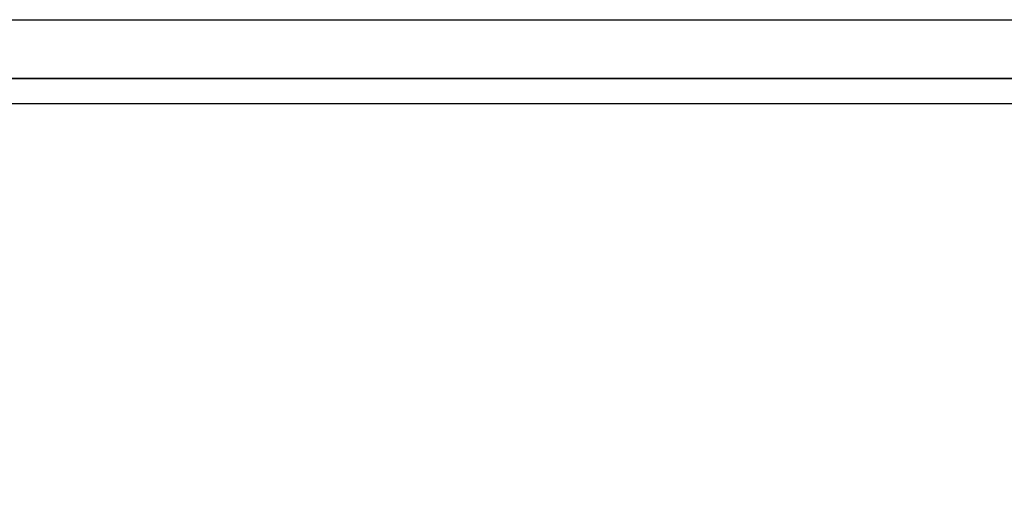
# Model space of a CAD drawing. Header units: millimetres. Extents: x 373037 to 682063, y 76092 to 274210.
# Tile 211 of 256: x 660730 to 660965, y 272941 to 273052. Entities that reach past the tile are written whole.
import ezdxf

# ---------------------------------------------------------------- set-up
doc = ezdxf.new("R2010")
doc.units = ezdxf.units.MM
doc.header["$LTSCALE"] = 100
doc.linetypes.add('ČÁRKOVANÁ', pattern=[19.05, 12.7, -6.35])
doc.layers.add('PUDORYS', color=253, linetype='CONTINUOUS')

msp = doc.modelspace()

# ---------------------------------------------------------------- linework, layer by layer
at = {"layer": 'PUDORYS', "color": 252, "true_color": 0x939598}
msp.add_line((661770.14, 273038.15), (658933.14, 273038.15), dxfattribs=at)
at = {"layer": 'PUDORYS', "color": 252, "linetype": 'ČÁRKOVANÁ', "ltscale": 5, "true_color": 0x939598}
msp.add_lwpolyline([(681396.64, 249812.15), (655256.64, 249812.15), (655256.64, 273052.15), (681396.64, 273052.15)], close=True, dxfattribs=at)
at = {"layer": 'PUDORYS', "color": 252, "ltscale": 15, "true_color": 0x939598}
for points in [[(655270.64, 273038.15), (681383.2, 273038.15), (681383.2, 249826.15), (655270.64, 249826.15)], [(681376.64, 249832.15), (655276.64, 249832.15), (655276.64, 273032.15), (681376.64, 273032.15)]]:
    msp.add_lwpolyline(points, close=True, dxfattribs=at)
at = {"layer": 'PUDORYS', "color": 252, "true_color": 0x939598}
msp.add_lwpolyline([(681376.64, 249832.15), (655276.64, 249832.15), (655276.64, 273032.15), (681376.64, 273032.15)], close=True, dxfattribs=at)

doc.saveas('drawing.dxf')
